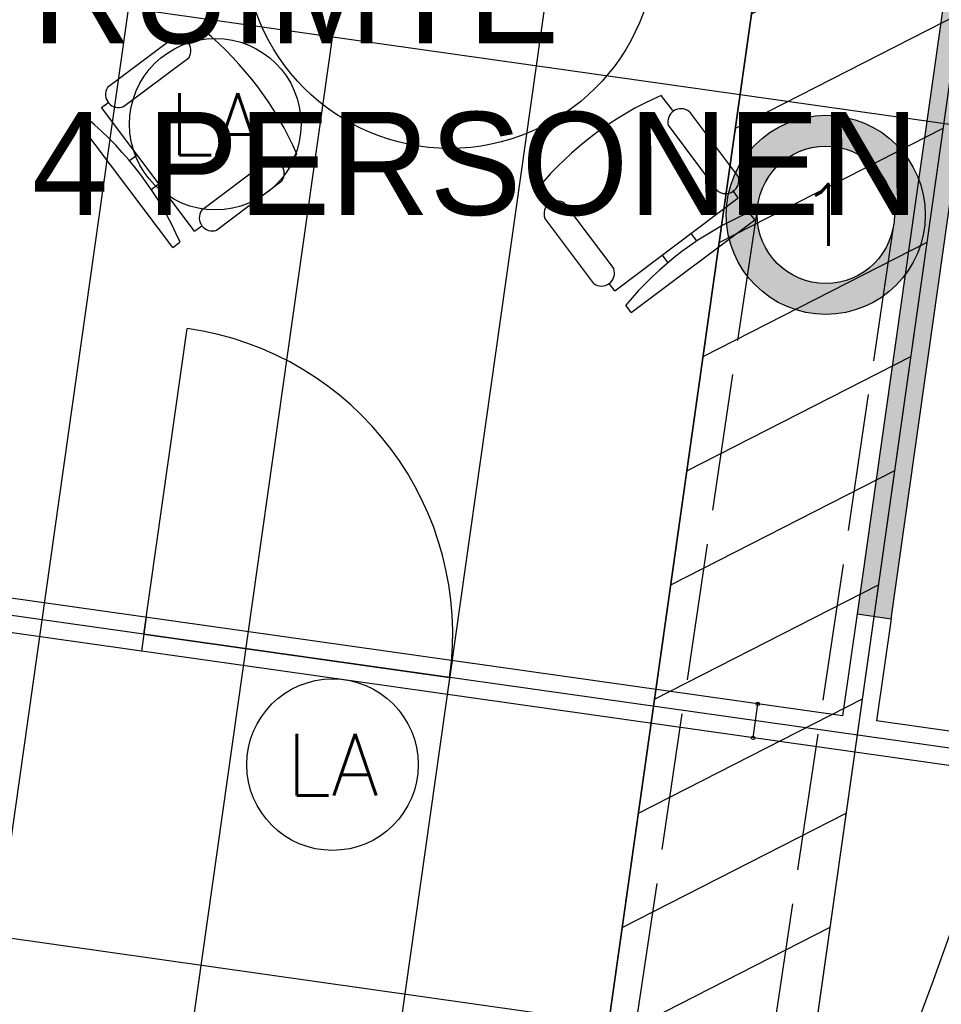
# Model space of a CAD drawing. Header units: millimetres. Extents: x -4107 to 114693, y -37499 to 54671.
# Tile 113 of 156: x 53683 to 56369, y 27739 to 30609. Entities that reach past the tile are written whole.
import ezdxf
from ezdxf.enums import TextEntityAlignment as Align

# ---------------------------------------------------------------- set-up
doc = ezdxf.new("R2010")
doc.units = ezdxf.units.MM
doc.header["$LTSCALE"] = 50
doc.linetypes.add('XREF_06_Vloergoot installaties$0$E_GOOT5', pattern=[10, 8, -2])
for name, color, linetype in [('FOK_ BRANDSLANGHASPELS', 2, 'Continuous'), ('FOK_05---_TEKST_18', 1, 'Continuous'), ('FOK_22_BINNENWANDEN', 2, 'Continuous'), ('FOK_22_BINNENWANDEN @ 1 VP1', 2, 'Continuous'), ('FOK_22_BINNENWANDEN @ 1 VP2', 2, 'Continuous'), ('FOK_22_BINNENWANDEN @ 1 VPModel', 2, 'Continuous'), ('FOK_82_LOS MEUBILAIR', 1, 'Continuous'), ('XREF_06_PLAFOND$0$AA45----_PLAFONDAFW', 1, 'Continuous'), ('XREF_06_PLAFOND$0$AI45----_PLAFONDAFW', 2, 'Continuous'), ('XREF_06_Sprinkler installatie$0$WL524---', 4, 'Continuous'), ('XREF_06_verlichting$0$EL6311--', 3, 'Continuous'), ('XREF_06_Vloergoot installaties$0$EL6131--_VG', 3, 'Continuous'), ('XREF_06_Vloergoot installaties$0$EL6222--', 3, 'Continuous')]:
    doc.layers.add(name, color=color, linetype=linetype)
doc.styles.add('XREF_06_verlichting$0$BURO-018', font='simplex.shx', dxfattribs={"height": 180})
doc.styles.add('XREF_06_Vloergoot installaties$0$BURO-018', font='simplex.shx', dxfattribs={"height": 180})

# ---------------------------------------------------------------- blocks, each defined once
blk = doc.blocks.new('XREF_06_Sprinkler installatie')
at = {"layer": 'XREF_06_Sprinkler installatie$0$WL524---'}
blk.add_line((56338.9, 27551.6), (52340, 28117.9), dxfattribs=at)
blk = doc.blocks.new('XREF_06_Vloergoot installaties$0$E00415')
at = {"linetype": 'Continuous'}
h = blk.add_hatch(color=0, dxfattribs=at)
edge = h.paths.add_edge_path()
edge.add_arc((0, 0), 2.9, 0, 360)
edge = h.paths.add_edge_path(flags=16)
edge.add_arc((0, 0), 2, 0, 360)
at = {"color": 0, "linetype": 'Continuous'}
for radius in [2.9, 2]:
    blk.add_circle((0, 0), radius, dxfattribs=at)
at = {"color": 0, "linetype": 'Continuous', "style": 'XREF_06_Vloergoot installaties$0$BURO-018'}
for tag, p in [('E_GKAST', (0, 8)), ('E_GROEP', (0, 5)), ('E_SGROEP', (4.5, 5))]:
    blk.add_attdef(tag, text='', height=1.8, dxfattribs=at).set_placement(p, align=Align.MIDDLE)
at = {"color": 0, "linetype": 'Continuous', "style": 'XREF_06_Vloergoot installaties$0$BURO-018', "flags": 1}
for tag, p in [('E_VERMCODE', (13, 5)), ('E_MATCODE', (0, 0))]:
    blk.add_attdef(tag, text='', height=1.8, dxfattribs=at).set_placement(p, align=Align.MIDDLE)
blk = doc.blocks.new('XREF_06_Vloergoot installaties')
at = {"layer": 'XREF_06_Vloergoot installaties$0$EL6131--_VG', "linetype": 'XREF_06_Vloergoot installaties$0$E_GOOT5'}
for p, q in [((55834.8, 30069.5), (55304.9, 26515.4)), ((56230.4, 30010.5), (55700.5, 26456.5))]:
    blk.add_line(p, q, dxfattribs=at)
at = {"layer": 'XREF_06_Vloergoot installaties$0$EL6222--'}
ref = blk.add_blockref('XREF_06_Vloergoot installaties$0$E00415', (56032.6, 30040), dxfattribs=dict(at, xscale=99.99999999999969, yscale=100, zscale=100, rotation=352.2551880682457))
ref.add_attrib('E_GROEP', '1', dxfattribs={"layer": '0', "color": 1, "linetype": 'Continuous', "height": 180, "style": 'XREF_06_Vloergoot installaties$0$BURO-018'}).set_placement((56032.6, 30040), align=Align.MIDDLE)
blk = doc.blocks.new('XREF_06_PLAFOND')
at = {"layer": 'XREF_06_PLAFOND$0$AA45----_PLAFONDAFW'}
h = blk.add_hatch(dxfattribs=at)
h.set_pattern_fill('ANSI31', color=256, scale=2200, angle=342.02, style=0)
h.set_pattern_definition([(27.02, (0, 0), (-124.9329, 244.9832), [])])
h.paths.add_polyline_path([(54376.2, 20456.3), (54977.4, 20422.2), (57196.8, 36094.7), (56590.8, 36094.7)])
at = {"layer": 'XREF_06_PLAFOND$0$AI45----_PLAFONDAFW'}
h = blk.add_hatch(dxfattribs=at)
h.set_pattern_fill('_USER,_O', color=256, scale=1800, pattern_type=0)
h.set_pattern_definition([(351.94, (60508.5, -17546.5), (252.38, 1782.22), [])])
edge = h.paths.add_edge_path(flags=16)
edge.add_arc((41622.2, 26897.4), 5449.9, 0, 180)
edge.add_arc((41622.2, 26897.4), 5449.9, 180, 360)
h.paths.add_polyline_path([(49833.5, 30277.3), (51633.5, 30277.3), (51633.5, 27677.3), (49833.5, 27677.3)], flags=16)
edge = h.paths.add_edge_path(flags=16)
edge.add_arc((86127.3, 26613.5), 3800, 0, 180)
edge.add_arc((86127.3, 26613.5), 3800, 180, 360)
edge = h.paths.add_edge_path(flags=16)
edge.add_arc((74998.8, -10766.8), 5450, 0, 180)
edge.add_arc((74998.8, -10766.8), 5450, 180, 360)
edge = h.paths.add_edge_path()
edge.add_arc((59888.1, 10791.1), 9323.9, 341.24236, 446.62909)
edge.add_line((60436.4, 20098.9), (31243.3, 21827.8))
edge.add_line((31243.3, 21827.8), (28955.1, 21950.5))
edge.add_line((28955.1, 21950.5), (30807, 36094.7))
edge.add_line((30807, 36094.7), (95373.9, 36094.7))
edge.add_line((95373.9, 36094.7), (86392.8, -27327.7))
edge.add_line((86392.8, -27327.7), (59702.3, -18665.8))
edge.add_line((59702.3, -18665.8), (68716.8, 7792.9))
h = blk.add_hatch(dxfattribs=at)
h.set_pattern_fill('_USER,_O', color=256, scale=600, angle=90, pattern_type=0)
h.set_pattern_definition([(81.94, (95317.84, 35698.9), (-594.073, 84.126), [])])
edge = h.paths.add_edge_path(flags=16)
edge.add_arc((86127.3, 26613.5), 3800, 0, 360)
edge = h.paths.add_edge_path(flags=16)
edge.add_arc((74998.8, -10766.8), 5450, 0, 360)
edge = h.paths.add_edge_path(flags=16)
edge.add_arc((41622.2, 26897.4), 5449.9, 0, 360)
h.paths.add_polyline_path([(49933.5, 30177.3), (51533.5, 30177.3), (51533.5, 27777.3), (49933.5, 27777.3)], flags=16)
edge = h.paths.add_edge_path()
edge.add_arc((59888.1, 10791.1), 9323.9, 341.24236, 446.62909)
edge.add_line((60436.4, 20098.9), (31243.3, 21827.8))
edge.add_line((31243.3, 21827.8), (28955.1, 21950.5))
edge.add_line((28955.1, 21950.5), (30807, 36094.7))
edge.add_line((30807, 36094.7), (95373.9, 36094.7))
edge.add_line((95373.9, 36094.7), (86392.8, -27327.7))
edge.add_line((86392.8, -27327.7), (59702.3, -18665.8))
edge.add_line((59702.3, -18665.8), (68716.8, 7792.9))
at = {"layer": 'XREF_06_PLAFOND$0$AA45----_PLAFONDAFW'}
blk.add_lwpolyline([(54376.2, 20456.3), (54977.4, 20422.2), (57196.8, 36094.7), (56590.8, 36094.7)], close=True, dxfattribs=at)
blk = doc.blocks.new('XREF_06_verlichting$0$1115B3A')
at = {"color": 0, "linetype": 'Continuous'}
blk.add_circle((0, 0), 2.5, dxfattribs=at)
at = {"color": 0, "linetype": 'Continuous', "style": 'XREF_06_verlichting$0$BURO-018'}
for tag, p in [('E_GKAST', (0, 8)), ('E_GROEP', (0, 5)), ('E_SGROEP', (4.5, 5)), ('E_ARMCODE', (0, 0)), ('E_SLET', (4.5, -1))]:
    blk.add_attdef(tag, text='', height=1.8, dxfattribs=at).set_placement(p, align=Align.MIDDLE)
blk = doc.blocks.new('XREF_06_verlichting')
at = {"layer": 'XREF_06_verlichting$0$EL6311--'}
ref = blk.add_blockref('XREF_06_verlichting$0$1115B3A', (54253.4, 30304.2), dxfattribs=dict(at, xscale=100, yscale=100, zscale=100))
ref.add_attrib('E_ARMCODE', 'LA', dxfattribs={"layer": '0', "color": 1, "linetype": 'Continuous', "height": 180, "style": 'XREF_06_verlichting$0$BURO-018'}).set_placement((54253.4, 30304.2), align=Align.MIDDLE)
ref = blk.add_blockref('XREF_06_verlichting$0$1115B3A', (54595.1, 28437.8), dxfattribs=dict(at, xscale=100, yscale=100, zscale=100))
ref.add_attrib('E_ARMCODE', 'LA', dxfattribs={"layer": '0', "color": 1, "linetype": 'Continuous', "height": 180, "style": 'XREF_06_verlichting$0$BURO-018'}).set_placement((54595.1, 28437.8), align=Align.MIDDLE)
blk = doc.blocks.new('VERGADER 4P ROND')
at = {"linetype": 'Continuous'}
for p, q in [((70720.8, 29560.7), (71080.9, 29831.4)), ((71080.9, 29831.4), (71096.8, 29810.2)), ((70768.6, 29497.1), (71128.7, 29767.9)), ((71128.7, 29767.9), (71144.6, 29746.7)), ((71330.4, 29560.4), (71187.1, 29751)), ((71131.7, 29703.9), (71275.1, 29513.2)), ((70974.4, 29686.4), (70991, 29664.3)), ((72417.1, 29642.1), (72395.9, 29626.2)), ((72687.8, 29282), (72417.1, 29642.1)), ((70906.3, 29600.6), (70889.3, 29623.2)), ((72102.1, 29451), (72292.7, 29594.4)), ((72353.5, 29594.3), (72332.3, 29578.4)), ((72624.2, 29234.2), (72353.5, 29594.3)), ((70720.8, 29560.7), (70736.7, 29539.5)), ((72332.8, 29533.7), (72142.1, 29390.4)), ((70768.6, 29497.1), (70784.5, 29476)), ((71319.8, 29513.7), (71353.1, 29469.3)), ((70972.5, 29285.8), (70829.2, 29476.4)), ((72479.1, 29473.2), (72457, 29456.6)), ((70771.6, 29433.1), (70915, 29242.5)), ((72099.3, 29403.2), (72055, 29369.9)), ((72520.7, 29371.9), (72543.3, 29388.9)), ((72687.8, 29282), (72666.6, 29266.1)), ((70959.7, 29243), (70993, 29198.6)), ((72369.6, 29087.8), (72560.2, 29231.2)), ((72624.2, 29234.2), (72603, 29218.3)), ((72603.5, 29173.6), (72412.9, 29030.3)), ((72370.1, 29043.1), (72325.7, 29009.8)), ((70849.2, 28463.4), (70893.6, 28496.7)), ((70802.5, 28474), (70611.9, 28330.7)), ((70659, 28275.4), (70849.7, 28418.7)), ((72259.6, 28263.6), (72226.3, 28307.9)), ((70595, 28272.3), (70616.2, 28288.2)), ((70865.8, 27912.2), (70595, 28272.3)), ((70531.5, 28224.5), (70552.7, 28240.4)), ((72307.4, 28260.8), (72450.7, 28070.2)), ((70802.2, 27864.4), (70531.5, 28224.5)), ((72390.1, 28030.1), (72246.8, 28220.8)), ((70676.5, 28118), (70698.6, 28134.6)), ((71119.9, 28103.3), (71164.3, 28136.6)), ((71077.1, 28116.1), (70886.5, 27972.8)), ((70762.3, 28049.9), (70739.7, 28032.9)), ((70929.8, 27915.3), (71120.4, 28058.6)), ((71899.5, 27992.8), (71866.2, 28037.2)), ((72090.6, 27738.7), (72450.7, 28009.4)), ((72450.7, 28009.4), (72434.8, 28030.6)), ((71944.2, 27993.3), (72087.5, 27802.7)), ((72030, 27759.4), (71886.7, 27950)), ((72498.5, 27945.8), (72482.6, 27967)), ((70865.8, 27912.2), (70886.9, 27928.1)), ((72138.4, 27675.1), (72498.5, 27945.8)), ((72329.6, 27883.8), (72313, 27905.9)), ((70802.2, 27864.4), (70823.4, 27880.3)), ((72228.3, 27842.2), (72245.3, 27819.6)), ((72090.6, 27738.7), (72074.7, 27759.8)), ((72138.4, 27675.1), (72122.5, 27696.3))]:
    blk.add_line(p, q, dxfattribs=at)
blk.add_circle((71609.6, 28753.3), 600)
for centre, radius, start, end in [((70349.5, 30429.4), 970.6, 293.5168, 320.3562), ((71167, 29718.5), 38.2, 58.2292, 202.5821), ((73285.8, 30013.4), 970.6, 203.5168, 230.3562), ((72303, 29557.6), 38.2, 321.2909, 105.6438), ((71295.2, 29545.7), 38.2, 238.2292, 22.5821), ((70807.2, 29445.8), 37.7, 54.2221, 199.6509), ((70605.7, 30088.5), 970.6, 293.5168, 320.3562), ((72131.9, 29427.2), 38.2, 141.2909, 285.6438), ((72944.9, 29757.2), 970.6, 203.5168, 230.3562), ((70937, 29273.1), 37.7, 234.2221, 19.6509), ((72572.9, 29195.7), 37.7, 324.2221, 109.6509), ((72400.2, 29065.8), 37.7, 144.2221, 289.6509), ((70274.4, 27749.4), 970.6, 23.5168, 50.3562), ((70817.2, 28438.8), 38.2, 328.2292, 112.5821), ((70644.4, 28310.6), 38.2, 148.2292, 292.5821), ((72613.5, 27418), 970.6, 113.5168, 140.3562), ((72283.5, 28231), 38.2, 51.2909, 195.6438), ((69933.5, 27493.1), 970.6, 23.5168, 50.3562), ((71089.8, 28080.6), 37.7, 324.2221, 109.6509), ((72414, 28059.9), 38.2, 231.2909, 15.6438), ((71922.2, 27962.7), 37.7, 54.2221, 199.6509), ((70917.1, 27950.8), 37.7, 144.2221, 289.6509), ((72869.8, 27077.1), 970.6, 113.5168, 140.3562), ((72052, 27790), 37.7, 234.2221, 19.6509)]:
    blk.add_arc(centre, radius, start, end, dxfattribs=at)
blk = doc.blocks.new('*U1000')
at = {"layer": 'FOK_22_BINNENWANDEN @ 1 VP1'}
blk.add_hatch(color=256, dxfattribs=at).paths.add_polyline_path([(674.2, 4061.8), (575.1, 4075.2), (42.1, 311.1), (141.1, 297)])
at = {"layer": 'FOK_22_BINNENWANDEN @ 1 VP2'}
blk.add_hatch(color=256, dxfattribs=at).paths.add_polyline_path([(674.2, 4061.8), (575.1, 4075.2), (42.1, 311.1), (141.1, 297)])
at = {"layer": 'FOK_22_BINNENWANDEN @ 1 VPModel'}
blk.add_hatch(color=256, dxfattribs=at).paths.add_polyline_path([(674.2, 4061.8), (575.1, 4075.2), (42.1, 311.1), (141.1, 297)])
blk = doc.blocks.new('A$C33344D17')
at = {"layer": 'FOK_22_BINNENWANDEN'}
blk.add_lwpolyline([(674.2, 4061.8), (575.1, 4075.2), (42.1, 311.1), (141.1, 297)], close=True, dxfattribs=at)
for points in [[(42.1, 311.1), (0, 14)], [(141.1, 297), (99, 0)]]:
    blk.add_lwpolyline(points, dxfattribs=at)
blk.add_blockref('*U1000', (0, 0), dxfattribs=at)
blk = doc.blocks.new('A$C46E716B0')
at = {"layer": 'FOK_22_BINNENWANDEN', "color": 13}
for points in [[(0, 0), (0, 900)], [(0, 0), (900, 0)]]:
    blk.add_lwpolyline(points, dxfattribs=at)
blk.add_arc((0, 0), 900, 0, 90, dxfattribs=at)
blk = doc.blocks.new('A$C094F4788')
at = {"layer": 'Defpoints'}
blk.add_lwpolyline([(5, 19), (104, 5)], dxfattribs=at)
blk.add_point((5, 19), dxfattribs=at)
at = {"layer": 'Defpoints', "color": 5}
for p in [(5, 19), (104, 5)]:
    blk.add_point(p, dxfattribs=at)
at = {"layer": 'FOK_22_BINNENWANDEN', "color": 5}
for centre in [(5, 19), (104, 5)]:
    blk.add_circle(centre, 5, dxfattribs=at)
blk = doc.blocks.new('A$C4D8164B4')
at = {"layer": 'FOK_ BRANDSLANGHASPELS', "color": 2}
blk.add_circle((20000, 20000), 20000, dxfattribs=at)

msp = doc.modelspace()

# ---------------------------------------------------------------- linework, layer by layer
at = {"layer": 'FOK_22_BINNENWANDEN'}
for points in [[(61396.2, 31158.8), (60919.7, 27793.8), (53097.7, 28901.4), (54116.3, 36094.7)], [(56081.8, 28579.8), (53210.7, 28986.4), (53785.6, 33045.9), (54082.6, 33003.8), (54096.7, 33102.9), (53799.6, 33144.9), (54203.2, 35994.7)], [(54052.3, 28867.2), (54038.3, 28768.2)], [(54943.5, 28741), (54929.4, 28642)], [(58458.1, 28243.3), (56180.9, 28565.8)]]:
    msp.add_lwpolyline(points, dxfattribs=at)

# ---------------------------------------------------------------- block references
for name in ['XREF_06_Sprinkler installatie', 'XREF_06_Sprinkler installatie', 'XREF_06_PLAFOND', 'XREF_06_PLAFOND', 'XREF_06_Vloergoot installaties', 'XREF_06_Vloergoot installaties']:
    msp.add_blockref(name, (0, 0))
at = {"layer": 'FOK_ BRANDSLANGHASPELS', "color": 5}
msp.add_blockref('A$C4D8164B4', (17554.1, 14671.5), dxfattribs=at)
at = {"layer": 'FOK_22_BINNENWANDEN', "color": 5}
msp.add_blockref('A$C4D8164B4', (41313.6, 11409.4), dxfattribs=at)
at = {"layer": 'FOK_22_BINNENWANDEN'}
for name, p in [('XREF_06_verlichting', (0, 0)), ('A$C33344D17', (56081.8, 28565.8))]:
    msp.add_blockref(name, p, dxfattribs=at)
for name, p, rotation in [('A$C46E716B0', (54045.3, 28817.7), 351.9349878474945), ('A$C094F4788', (55839.6, 28510.8), 90)]:
    msp.add_blockref(name, p, dxfattribs=dict(at, rotation=rotation))
at = {"layer": 'FOK_82_LOS MEUBILAIR'}
msp.add_blockref('VERGADER 4P ROND', (-16672.9, 2080.1), dxfattribs=at)

# ---------------------------------------------------------------- texts
at = {"layer": 'FOK_05---_TEKST_18', "insert": (53718.6, 31339.9), "char_height": 300, "width": 57960.996, "attachment_point": 1}
msp.add_mtext('{\\fCentury Gothic|b0|i0|c0|p34;OVERLEG\\PRUIMTE\\P4 PERSONEN}', dxfattribs=at)

doc.saveas('drawing.dxf')
